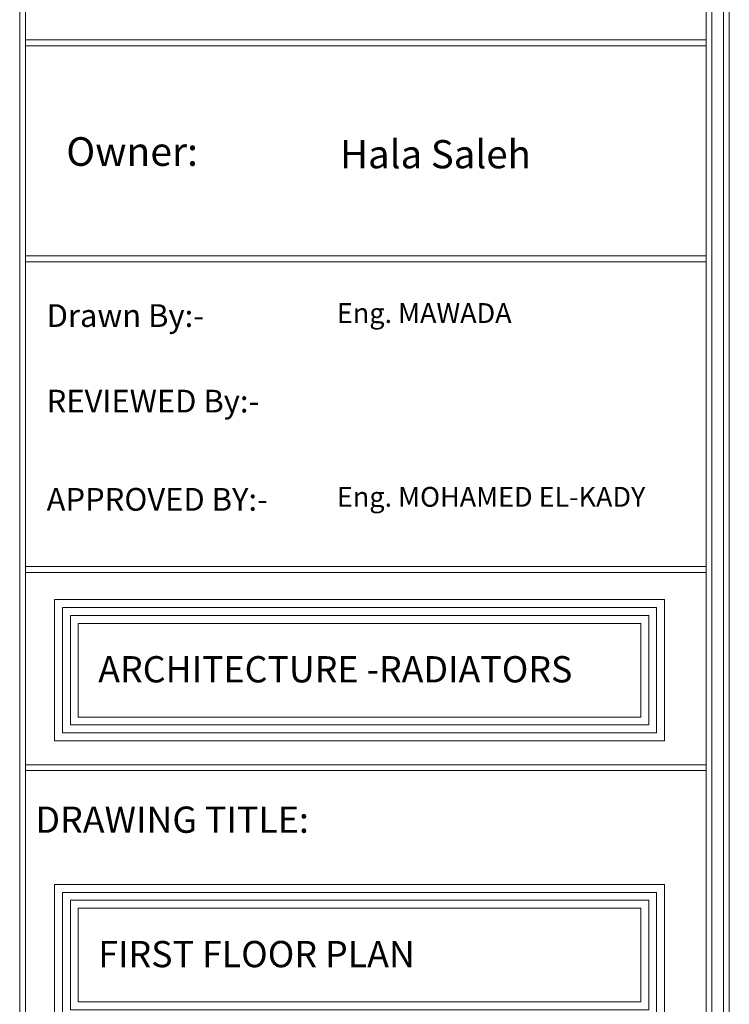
# Model space of a CAD drawing. Header units: metres. Extents: x -710577 to 709766, y -710660 to 709683.
# Tile 55 of 70: x -410.56 to -404.38, y -471.09 to -462.52. Entities that reach past the tile are written whole.
import ezdxf

# ---------------------------------------------------------------- set-up
doc = ezdxf.new("R2010")
doc.units = ezdxf.units.M
doc.header["$LTSCALE"] = 50
doc.header["$MEASUREMENT"] = 0
doc.layers.add('Samrt Heat', color=1, linetype='Continuous')
doc.styles.add('ARABY', font='xarb.shx')
doc.styles.get("Standard").update_dxf_attribs({"font": 'arial.ttf'})

msp = doc.modelspace()

# ---------------------------------------------------------------- linework, layer by layer
at = {"lineweight": 0}
for points in [[(-410.2595808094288, -467.5706728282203), (-404.9484777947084, -467.5706728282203), (-404.9484777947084, -468.7987868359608), (-410.2595808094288, -468.7987868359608)], [(-410.1906827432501, -467.6395708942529), (-405.0173758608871, -467.6395708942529), (-405.0173758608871, -468.729888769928), (-410.1906827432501, -468.729888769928)], [(-410.1217846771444, -467.7084689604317), (-405.0862739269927, -467.7084689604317), (-405.0862739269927, -468.6609907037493), (-410.1217846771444, -468.6609907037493)], [(-410.0528866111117, -467.7773670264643), (-405.1551719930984, -467.7773670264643), (-405.1551719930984, -468.5920926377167), (-410.0528866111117, -468.5920926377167)], [(-410.2595808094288, -470.0486936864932), (-404.9484777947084, -470.0486936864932), (-404.9484777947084, -471.2768076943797), (-410.2595808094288, -471.2768076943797)], [(-410.1906827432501, -470.1175917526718), (-405.0173758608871, -470.1175917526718), (-405.0173758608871, -471.207909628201), (-410.1906827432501, -471.207909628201)], [(-410.1217846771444, -470.1864898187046), (-405.0862739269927, -470.1864898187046), (-405.0862739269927, -471.1390115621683), (-410.1217846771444, -471.1390115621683)], [(-410.0528866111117, -470.2553878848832), (-405.1551719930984, -470.2553878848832), (-405.1551719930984, -471.0701134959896), (-410.0528866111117, -471.0701134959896)]]:
    msp.add_lwpolyline(points, close=True, dxfattribs=at)
at = {"layer": 'Samrt Heat', "color": 240, "lineweight": 0, "true_color": 0xed1f24}
for p, q in [((-410.5631943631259, -479.2198201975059), (-410.5631943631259, -454.2898553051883)), ((-410.512673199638, -479.2198201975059), (-410.512673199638, -454.2898553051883)), ((-404.5864069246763, -479.2198201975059), (-404.5864069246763, -454.2898553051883)), ((-404.5358857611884, -479.2198201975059), (-404.5358857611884, -454.2898553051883)), ((-404.4348434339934, -479.0682567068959), (-404.4348434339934, -454.4414187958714)), ((-404.3843222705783, -479.0682567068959), (-404.3843222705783, -454.4414187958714)), ((-410.512673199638, -462.7007643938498), (-404.5864069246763, -462.7007643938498)), ((-410.512673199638, -462.7521523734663), (-404.5864069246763, -462.7521523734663)), ((-410.512673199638, -464.5801732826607), (-404.5864069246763, -464.5801732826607)), ((-410.512673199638, -464.631561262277), (-404.5864069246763, -464.631561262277)), ((-410.512673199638, -467.2838642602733), (-404.5864069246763, -467.2838642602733)), ((-410.512673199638, -467.3352522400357), (-404.5864069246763, -467.3352522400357)), ((-410.512673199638, -469.0074384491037), (-404.5864069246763, -469.0074384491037)), ((-410.512673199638, -469.0588264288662), (-404.5864069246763, -469.0588264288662))]:
    msp.add_line(p, q, dxfattribs=at)

# ---------------------------------------------------------------- texts
at = {"lineweight": 0, "attachment_point": 1, "style": 'ARABY'}
for s, width, gutter_width, insert, char_height in [('{\\fArial|b0|i0|c0|p34;Owner:}', 0.249036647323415, 0.001024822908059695, (-410.1575168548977, -463.5476020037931), 0.249036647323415), ('{\\fArial|b0|i0|c0|p34;Drawn By:- }', 1.436896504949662, 0.0008137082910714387, (-410.3285694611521, -465.0005677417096), 0.1977348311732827), ('{\\fArial|b0|i0|c0|p34;REVIEWED By:- }', 2.075156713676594, 0.0008137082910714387, (-410.3285694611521, -465.7446966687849), 0.1977348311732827), ('{\\fArial|b0|i0|c0|p34;APPROVED BY:- }', 2.21831816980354, 0.0008137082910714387, (-410.3285694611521, -466.599425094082), 0.1977348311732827), ('{\\fArial|b0|i0|c0|p34;ARCHITECTURE -RADIATORS }', 4.936968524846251, 0.000940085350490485, (-409.8792410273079, -468.0625045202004), 0.2284450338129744), ('{\\fArial|b0|i0|c0|p34;DRAWING TITLE:}', 4.936968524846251, 0.000940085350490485, (-410.4258702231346, -469.3710900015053), 0.2284450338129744), ('{\\fArial|b0|i0|c0|p34;FIRST FLOOR PLAN }', 4.936968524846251, 0.000940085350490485, (-409.8792410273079, -470.5405253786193), 0.2284450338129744)]:
    msp.add_mtext_dynamic_manual_height_columns(s, width=width, gutter_width=gutter_width, heights=[0], dxfattribs=dict(at, insert=insert, char_height=char_height))
at = {"lineweight": 0, "attachment_point": 1}
for s, width, gutter_width, heights, insert, char_height in [('{\\fCalibri|b0|i0|c0|p34;\\PHala Saleh}', 4.566242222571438, 23.4587268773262, [0.8841919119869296], (-407.7737134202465, -463.1638763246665), 0.2452825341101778), ('Eng. MAWADA', 3.209166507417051, 16.48685219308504, [0.6214122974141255], (-407.8009195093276, -464.9913571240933), 0.1723851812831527), ('Eng. MOHAMED EL-KADY', 3.209166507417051, 16.48685219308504, [0.6214122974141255], (-407.8009195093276, -466.5902009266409), 0.1723851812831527)]:
    msp.add_mtext_dynamic_manual_height_columns(s, width=width, gutter_width=gutter_width, heights=heights, dxfattribs=dict(at, insert=insert, char_height=char_height))

doc.saveas('drawing.dxf')
